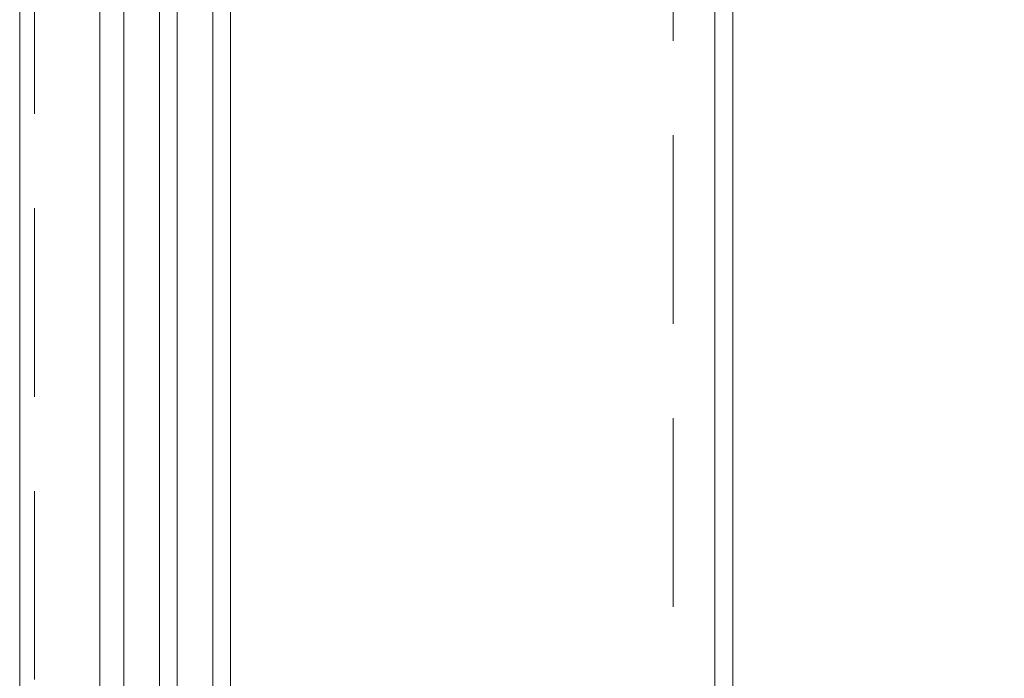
# Model space of a CAD drawing. Header units: millimetres. Extents: x 213386 to 506888, y 183055 to 450952.
# Tile 29 of 256: x 373037 to 373368, y 287917 to 288139. Entities that reach past the tile are written whole.
import ezdxf

# ---------------------------------------------------------------- set-up
doc = ezdxf.new("R2010")
doc.units = ezdxf.units.MM
doc.linetypes.add('ČÁRKOVANÁ', pattern=[19.05, 12.7, -6.35])
doc.layers.add('FASÁDA DETAILNÍ', color=255, linetype='Continuous', lineweight=0)

msp = doc.modelspace()

# ---------------------------------------------------------------- linework, layer by layer
at = {"layer": 'FASÁDA DETAILNÍ'}
for p, q in [((373063.64, 284292.15), (373063.64, 307967.15)), ((373071.64, 307967.15), (373071.64, 287719.03)), ((373083.64, 287719.03), (373083.64, 307967.15)), ((373089.64, 307967.15), (373089.64, 287719.03)), ((373101.64, 287719.03), (373101.64, 307967.15)), ((373063.64, 286777.65), (373063.64, 288917.15)), ((373071.64, 288917.15), (373071.64, 287719.03)), ((373083.64, 287719.03), (373083.64, 288917.15)), ((373089.64, 288917.15), (373089.64, 287719.03)), ((373101.64, 287719.03), (373101.64, 288917.15)), ((373107.64, 288917.15), (373107.64, 287719.03)), ((373270.64, 288900.65), (373270.64, 286788.65))]:
    msp.add_line(p, q, dxfattribs=at)
for points in [[(399616.64, 284292.15), (373036.64, 284292.15), (373036.64, 307972.15), (399616.64, 307972.15)], [(399376.64, 284532.15), (373276.64, 284532.15), (373276.64, 307732.15), (399376.64, 307732.15)]]:
    msp.add_lwpolyline(points, close=True, dxfattribs=at)
at = {"layer": 'FASÁDA DETAILNÍ', "linetype": 'ČÁRKOVANÁ', "ltscale": 5}
msp.add_lwpolyline([(399611.64, 284297.15), (373041.64, 284297.15), (373041.64, 307967.15), (399611.64, 307967.15)], close=True, dxfattribs=at)
at = {"layer": 'FASÁDA DETAILNÍ', "color": 7, "linetype": 'ČÁRKOVANÁ', "ltscale": 5}
msp.add_lwpolyline([(399396.64, 284512.15), (373256.64, 284512.15), (373256.64, 307752.15), (399396.64, 307752.15)], close=True, dxfattribs=at)

doc.saveas('drawing.dxf')
